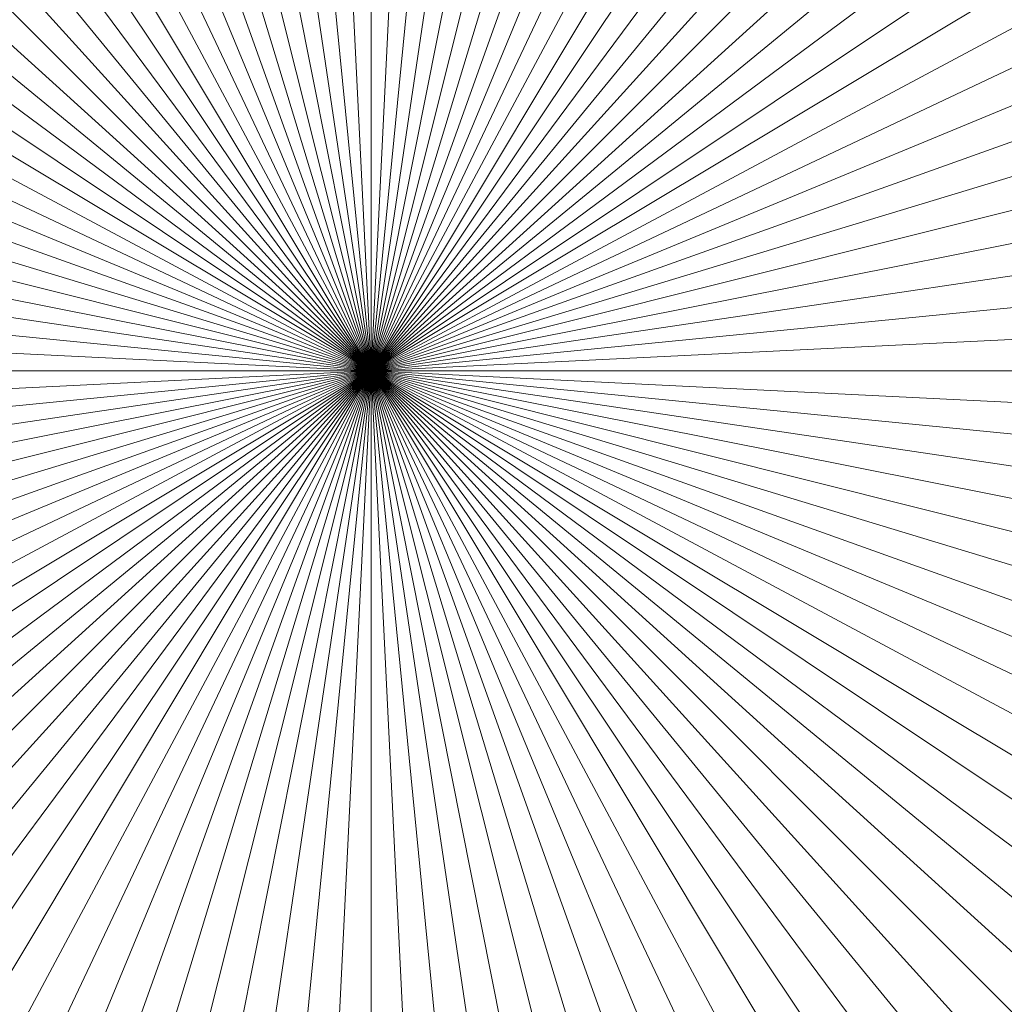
# Model space of a CAD drawing. Header units: millimetres. Extents: x -576 to -164, y 131 to 547.
# Tile 8 of 20: x -567 to -556, y 332 to 343. Entities that reach past the tile are written whole.
import ezdxf

# ---------------------------------------------------------------- set-up
doc = ezdxf.new("R2010")
doc.units = ezdxf.units.MM
doc.header["$LTSCALE"] = 20
doc.layers.add('LUCIDO_1', color=1, linetype='Continuous', lineweight=20, true_color=0xff0000)
doc.layers.add('Nessuna', color=7, linetype='Continuous', lineweight=9)

# ---------------------------------------------------------------- blocks, each defined once
blk = doc.blocks.new('Group')
at = {"layer": 'LUCIDO_1', "color": 5, "linetype": 'Continuous', "lineweight": 9, "transparency": 33554687}
for points in [[(-564.363, 351.601, -10109.271), (-564.971, 351.526, -10109.271), (-563.137, 339.162, -10109.271)], [(-563.137, 339.162, -10106.271), (-564.971, 351.526, -10106.271), (-564.363, 351.601, -10106.271)], [(-563.751, 351.646, -10109.271), (-564.363, 351.601, -10109.271), (-563.137, 339.162, -10109.271)], [(-563.137, 339.162, -10106.271), (-564.363, 351.601, -10106.271), (-563.751, 351.646, -10106.271)], [(-563.137, 351.662, -10109.271), (-563.751, 351.646, -10109.271), (-563.137, 339.162, -10109.271)], [(-563.137, 339.162, -10106.271), (-563.751, 351.646, -10106.271), (-563.137, 351.662, -10106.271)], [(-562.524, 351.646, -10109.271), (-563.137, 351.662, -10109.271), (-563.137, 339.162, -10109.271)], [(-563.137, 339.162, -10106.271), (-563.137, 351.662, -10106.271), (-562.524, 351.646, -10106.271)], [(-561.912, 351.601, -10109.271), (-562.524, 351.646, -10109.271), (-563.137, 339.162, -10109.271)], [(-563.137, 339.162, -10106.271), (-562.524, 351.646, -10106.271), (-561.912, 351.601, -10106.271)], [(-561.303, 351.526, -10109.271), (-561.912, 351.601, -10109.271), (-563.137, 339.162, -10109.271)], [(-563.137, 339.162, -10106.271), (-561.912, 351.601, -10106.271), (-561.303, 351.526, -10106.271)], [(-564.971, 351.526, -10109.271), (-565.576, 351.421, -10109.271), (-563.137, 339.162, -10109.271)], [(-563.137, 339.162, -10106.271), (-565.576, 351.421, -10106.271), (-564.971, 351.526, -10106.271)], [(-560.699, 351.421, -10109.271), (-561.303, 351.526, -10109.271), (-563.137, 339.162, -10109.271)], [(-563.137, 339.162, -10106.271), (-561.303, 351.526, -10106.271), (-560.699, 351.421, -10106.271)], [(-565.576, 351.421, -10109.271), (-566.175, 351.287, -10109.271), (-563.137, 339.162, -10109.271)], [(-563.137, 339.162, -10106.271), (-566.175, 351.287, -10106.271), (-565.576, 351.421, -10106.271)], [(-560.1, 351.287, -10109.271), (-560.699, 351.421, -10109.271), (-563.137, 339.162, -10109.271)], [(-563.137, 339.162, -10106.271), (-560.699, 351.421, -10106.271), (-560.1, 351.287, -10106.271)], [(-566.175, 351.287, -10109.271), (-566.766, 351.123, -10109.271), (-563.137, 339.162, -10109.271)], [(-563.137, 339.162, -10106.271), (-566.766, 351.123, -10106.271), (-566.175, 351.287, -10106.271)], [(-559.509, 351.123, -10109.271), (-560.1, 351.287, -10109.271), (-563.137, 339.162, -10109.271)], [(-563.137, 339.162, -10106.271), (-560.1, 351.287, -10106.271), (-559.509, 351.123, -10106.271)], [(-566.766, 351.123, -10109.271), (-567.348, 350.931, -10109.271), (-563.137, 339.162, -10109.271)], [(-563.137, 339.162, -10106.271), (-567.348, 350.931, -10106.271), (-566.766, 351.123, -10106.271)], [(-558.926, 350.931, -10109.271), (-559.509, 351.123, -10109.271), (-563.137, 339.162, -10109.271)], [(-563.137, 339.162, -10106.271), (-559.509, 351.123, -10106.271), (-558.926, 350.931, -10106.271)], [(-567.348, 350.931, -10109.271), (-567.921, 350.71, -10109.271), (-563.137, 339.162, -10109.271)], [(-563.137, 339.162, -10106.271), (-567.921, 350.71, -10106.271), (-567.348, 350.931, -10106.271)], [(-558.354, 350.71, -10109.271), (-558.926, 350.931, -10109.271), (-563.137, 339.162, -10109.271)], [(-563.137, 339.162, -10106.271), (-558.926, 350.931, -10106.271), (-558.354, 350.71, -10106.271)], [(-567.921, 350.71, -10109.271), (-568.482, 350.461, -10109.271), (-563.137, 339.162, -10109.271)], [(-563.137, 339.162, -10106.271), (-568.482, 350.461, -10106.271), (-567.921, 350.71, -10106.271)], [(-557.793, 350.461, -10109.271), (-558.354, 350.71, -10109.271), (-563.137, 339.162, -10109.271)], [(-563.137, 339.162, -10106.271), (-558.354, 350.71, -10106.271), (-557.793, 350.461, -10106.271)], [(-568.482, 350.461, -10109.271), (-569.03, 350.185, -10109.271), (-563.137, 339.162, -10109.271)], [(-563.137, 339.162, -10106.271), (-569.03, 350.185, -10106.271), (-568.482, 350.461, -10106.271)], [(-557.245, 350.185, -10109.271), (-557.793, 350.461, -10109.271), (-563.137, 339.162, -10109.271)], [(-563.137, 339.162, -10106.271), (-557.793, 350.461, -10106.271), (-557.245, 350.185, -10106.271)], [(-569.03, 350.185, -10109.271), (-569.564, 349.883, -10109.271), (-563.137, 339.162, -10109.271)], [(-563.137, 339.162, -10106.271), (-569.564, 349.883, -10106.271), (-569.03, 350.185, -10106.271)], [(-556.711, 349.883, -10109.271), (-557.245, 350.185, -10109.271), (-563.137, 339.162, -10109.271)], [(-563.137, 339.162, -10106.271), (-557.245, 350.185, -10106.271), (-556.711, 349.883, -10106.271)], [(-569.564, 349.883, -10109.271), (-570.082, 349.555, -10109.271), (-563.137, 339.162, -10109.271)], [(-563.137, 339.162, -10106.271), (-570.082, 349.555, -10106.271), (-569.564, 349.883, -10106.271)], [(-556.193, 349.555, -10109.271), (-556.711, 349.883, -10109.271), (-563.137, 339.162, -10109.271)], [(-563.137, 339.162, -10106.271), (-556.711, 349.883, -10106.271), (-556.193, 349.555, -10106.271)], [(-570.082, 349.555, -10109.271), (-570.583, 349.201, -10109.271), (-563.137, 339.162, -10109.271)], [(-563.137, 339.162, -10106.271), (-570.583, 349.201, -10106.271), (-570.082, 349.555, -10106.271)], [(-555.691, 349.201, -10109.271), (-556.193, 349.555, -10109.271), (-563.137, 339.162, -10109.271)], [(-563.137, 339.162, -10106.271), (-556.193, 349.555, -10106.271), (-555.691, 349.201, -10106.271)], [(-570.583, 349.201, -10109.271), (-571.067, 348.824, -10109.271), (-563.137, 339.162, -10109.271)], [(-563.137, 339.162, -10106.271), (-571.067, 348.824, -10106.271), (-570.583, 349.201, -10106.271)], [(-555.208, 348.824, -10109.271), (-555.691, 349.201, -10109.271), (-563.137, 339.162, -10109.271)], [(-563.137, 339.162, -10106.271), (-555.691, 349.201, -10106.271), (-555.208, 348.824, -10106.271)], [(-571.067, 348.824, -10109.271), (-571.532, 348.423, -10109.271), (-563.137, 339.162, -10109.271)], [(-563.137, 339.162, -10106.271), (-571.532, 348.423, -10106.271), (-571.067, 348.824, -10106.271)], [(-554.743, 348.423, -10109.271), (-555.208, 348.824, -10109.271), (-563.137, 339.162, -10109.271)], [(-563.137, 339.162, -10106.271), (-555.208, 348.824, -10106.271), (-554.743, 348.423, -10106.271)], [(-571.532, 348.423, -10109.271), (-571.976, 348.001, -10109.271), (-563.137, 339.162, -10109.271)], [(-563.137, 339.162, -10106.271), (-571.976, 348.001, -10106.271), (-571.532, 348.423, -10106.271)], [(-554.299, 348.001, -10109.271), (-554.743, 348.423, -10109.271), (-563.137, 339.162, -10109.271)], [(-563.137, 339.162, -10106.271), (-554.743, 348.423, -10106.271), (-554.299, 348.001, -10106.271)], [(-571.976, 348.001, -10109.271), (-572.399, 347.556, -10109.271), (-563.137, 339.162, -10109.271)], [(-563.137, 339.162, -10106.271), (-572.399, 347.556, -10106.271), (-571.976, 348.001, -10106.271)], [(-553.876, 347.556, -10109.271), (-554.299, 348.001, -10109.271), (-563.137, 339.162, -10109.271)], [(-563.137, 339.162, -10106.271), (-554.299, 348.001, -10106.271), (-553.876, 347.556, -10106.271)], [(-572.399, 347.556, -10109.271), (-572.8, 347.091, -10109.271), (-563.137, 339.162, -10109.271)], [(-563.137, 339.162, -10106.271), (-572.8, 347.091, -10106.271), (-572.399, 347.556, -10106.271)], [(-553.475, 347.091, -10109.271), (-553.876, 347.556, -10109.271), (-563.137, 339.162, -10109.271)], [(-563.137, 339.162, -10106.271), (-553.876, 347.556, -10106.271), (-553.475, 347.091, -10106.271)], [(-572.8, 347.091, -10109.271), (-573.177, 346.608, -10109.271), (-563.137, 339.162, -10109.271)], [(-563.137, 339.162, -10106.271), (-573.177, 346.608, -10106.271), (-572.8, 347.091, -10106.271)], [(-553.098, 346.608, -10109.271), (-553.475, 347.091, -10109.271), (-563.137, 339.162, -10109.271)], [(-563.137, 339.162, -10106.271), (-553.475, 347.091, -10106.271), (-553.098, 346.608, -10106.271)], [(-573.177, 346.608, -10109.271), (-573.53, 346.106, -10109.271), (-563.137, 339.162, -10109.271)], [(-563.137, 339.162, -10106.271), (-573.53, 346.106, -10106.271), (-573.177, 346.608, -10106.271)], [(-552.744, 346.106, -10109.271), (-553.098, 346.608, -10109.271), (-563.137, 339.162, -10109.271)], [(-563.137, 339.162, -10106.271), (-553.098, 346.608, -10106.271), (-552.744, 346.106, -10106.271)], [(-573.53, 346.106, -10109.271), (-573.859, 345.588, -10109.271), (-563.137, 339.162, -10109.271)], [(-563.137, 339.162, -10106.271), (-573.859, 345.588, -10106.271), (-573.53, 346.106, -10106.271)], [(-552.416, 345.588, -10109.271), (-552.744, 346.106, -10109.271), (-563.137, 339.162, -10109.271)], [(-563.137, 339.162, -10106.271), (-552.744, 346.106, -10106.271), (-552.416, 345.588, -10106.271)], [(-573.859, 345.588, -10109.271), (-574.161, 345.054, -10109.271), (-563.137, 339.162, -10109.271)], [(-563.137, 339.162, -10106.271), (-574.161, 345.054, -10106.271), (-573.859, 345.588, -10106.271)], [(-552.114, 345.054, -10109.271), (-552.416, 345.588, -10109.271), (-563.137, 339.162, -10109.271)], [(-563.137, 339.162, -10106.271), (-552.416, 345.588, -10106.271), (-552.114, 345.054, -10106.271)], [(-574.161, 345.054, -10109.271), (-574.437, 344.506, -10109.271), (-563.137, 339.162, -10109.271)], [(-563.137, 339.162, -10106.271), (-574.437, 344.506, -10106.271), (-574.161, 345.054, -10106.271)], [(-551.838, 344.506, -10109.271), (-552.114, 345.054, -10109.271), (-563.137, 339.162, -10109.271)], [(-563.137, 339.162, -10106.271), (-552.114, 345.054, -10106.271), (-551.838, 344.506, -10106.271)], [(-574.437, 344.506, -10109.271), (-574.685, 343.945, -10109.271), (-563.137, 339.162, -10109.271)], [(-563.137, 339.162, -10106.271), (-574.685, 343.945, -10106.271), (-574.437, 344.506, -10106.271)], [(-551.589, 343.945, -10109.271), (-551.838, 344.506, -10109.271), (-563.137, 339.162, -10109.271)], [(-563.137, 339.162, -10106.271), (-551.838, 344.506, -10106.271), (-551.589, 343.945, -10106.271)], [(-574.685, 343.945, -10109.271), (-574.906, 343.373, -10109.271), (-563.137, 339.162, -10109.271)], [(-563.137, 339.162, -10106.271), (-574.906, 343.373, -10106.271), (-574.685, 343.945, -10106.271)], [(-551.368, 343.373, -10109.271), (-551.589, 343.945, -10109.271), (-563.137, 339.162, -10109.271)], [(-563.137, 339.162, -10106.271), (-551.589, 343.945, -10106.271), (-551.368, 343.373, -10106.271)], [(-574.906, 343.373, -10109.271), (-575.099, 342.79, -10109.271), (-563.137, 339.162, -10109.271)], [(-563.137, 339.162, -10106.271), (-575.099, 342.79, -10106.271), (-574.906, 343.373, -10106.271)], [(-551.176, 342.79, -10109.271), (-551.368, 343.373, -10109.271), (-563.137, 339.162, -10109.271)], [(-563.137, 339.162, -10106.271), (-551.368, 343.373, -10106.271), (-551.176, 342.79, -10106.271)], [(-575.099, 342.79, -10109.271), (-575.263, 342.199, -10109.271), (-563.137, 339.162, -10109.271)], [(-563.137, 339.162, -10106.271), (-575.263, 342.199, -10106.271), (-575.099, 342.79, -10106.271)], [(-551.012, 342.199, -10109.271), (-551.176, 342.79, -10109.271), (-563.137, 339.162, -10109.271)], [(-563.137, 339.162, -10106.271), (-551.176, 342.79, -10106.271), (-551.012, 342.199, -10106.271)], [(-575.263, 342.199, -10109.271), (-575.397, 341.6, -10109.271), (-563.137, 339.162, -10109.271)], [(-563.137, 339.162, -10106.271), (-575.397, 341.6, -10106.271), (-575.263, 342.199, -10106.271)], [(-550.878, 341.6, -10109.271), (-551.012, 342.199, -10109.271), (-563.137, 339.162, -10109.271)], [(-563.137, 339.162, -10106.271), (-551.012, 342.199, -10106.271), (-550.878, 341.6, -10106.271)], [(-575.397, 341.6, -10109.271), (-575.502, 340.996, -10109.271), (-563.137, 339.162, -10109.271)], [(-563.137, 339.162, -10106.271), (-575.502, 340.996, -10106.271), (-575.397, 341.6, -10106.271)], [(-550.773, 340.996, -10109.271), (-550.878, 341.6, -10109.271), (-563.137, 339.162, -10109.271)], [(-563.137, 339.162, -10106.271), (-550.878, 341.6, -10106.271), (-550.773, 340.996, -10106.271)], [(-575.502, 340.996, -10109.271), (-575.577, 340.387, -10109.271), (-563.137, 339.162, -10109.271)], [(-563.137, 339.162, -10106.271), (-575.577, 340.387, -10106.271), (-575.502, 340.996, -10106.271)], [(-550.698, 340.387, -10109.271), (-550.773, 340.996, -10109.271), (-563.137, 339.162, -10109.271)], [(-563.137, 339.162, -10106.271), (-550.773, 340.996, -10106.271), (-550.698, 340.387, -10106.271)], [(-575.577, 340.387, -10109.271), (-575.622, 339.775, -10109.271), (-563.137, 339.162, -10109.271)], [(-563.137, 339.162, -10106.271), (-575.622, 339.775, -10106.271), (-575.577, 340.387, -10106.271)], [(-550.653, 339.775, -10109.271), (-550.698, 340.387, -10109.271), (-563.137, 339.162, -10109.271)], [(-563.137, 339.162, -10106.271), (-550.698, 340.387, -10106.271), (-550.653, 339.775, -10106.271)], [(-575.622, 339.775, -10109.271), (-575.637, 339.162, -10109.271), (-563.137, 339.162, -10109.271)], [(-563.137, 339.162, -10106.271), (-575.637, 339.162, -10106.271), (-575.622, 339.775, -10106.271)], [(-550.637, 339.162, -10109.271), (-550.653, 339.775, -10109.271), (-563.137, 339.162, -10109.271)], [(-563.137, 339.162, -10106.271), (-550.653, 339.775, -10106.271), (-550.637, 339.162, -10106.271)], [(-575.637, 339.162, -10109.271), (-575.622, 338.548, -10109.271), (-563.137, 339.162, -10109.271)], [(-563.137, 339.162, -10106.271), (-575.622, 338.548, -10106.271), (-575.637, 339.162, -10106.271)], [(-575.622, 338.548, -10109.271), (-575.577, 337.936, -10109.271), (-563.137, 339.162, -10109.271)], [(-563.137, 339.162, -10106.271), (-575.577, 337.936, -10106.271), (-575.622, 338.548, -10106.271)], [(-575.577, 337.936, -10109.271), (-575.502, 337.328, -10109.271), (-563.137, 339.162, -10109.271)], [(-563.137, 339.162, -10106.271), (-575.502, 337.328, -10106.271), (-575.577, 337.936, -10106.271)], [(-575.502, 337.328, -10109.271), (-575.397, 336.723, -10109.271), (-563.137, 339.162, -10109.271)], [(-563.137, 339.162, -10106.271), (-575.397, 336.723, -10106.271), (-575.502, 337.328, -10106.271)], [(-575.397, 336.723, -10109.271), (-575.263, 336.124, -10109.271), (-563.137, 339.162, -10109.271)], [(-563.137, 339.162, -10106.271), (-575.263, 336.124, -10106.271), (-575.397, 336.723, -10106.271)], [(-575.263, 336.124, -10109.271), (-575.099, 335.533, -10109.271), (-563.137, 339.162, -10109.271)], [(-563.137, 339.162, -10106.271), (-575.099, 335.533, -10106.271), (-575.263, 336.124, -10106.271)], [(-575.099, 335.533, -10109.271), (-574.906, 334.951, -10109.271), (-563.137, 339.162, -10109.271)], [(-563.137, 339.162, -10106.271), (-574.906, 334.951, -10106.271), (-575.099, 335.533, -10106.271)], [(-574.906, 334.951, -10109.271), (-574.685, 334.378, -10109.271), (-563.137, 339.162, -10109.271)], [(-563.137, 339.162, -10106.271), (-574.685, 334.378, -10106.271), (-574.906, 334.951, -10106.271)], [(-574.685, 334.378, -10109.271), (-574.437, 333.817, -10109.271), (-563.137, 339.162, -10109.271)], [(-563.137, 339.162, -10106.271), (-574.437, 333.817, -10106.271), (-574.685, 334.378, -10106.271)], [(-574.437, 333.817, -10109.271), (-574.161, 333.269, -10109.271), (-563.137, 339.162, -10109.271)], [(-563.137, 339.162, -10106.271), (-574.161, 333.269, -10106.271), (-574.437, 333.817, -10106.271)], [(-574.161, 333.269, -10109.271), (-573.859, 332.735, -10109.271), (-563.137, 339.162, -10109.271)], [(-563.137, 339.162, -10106.271), (-573.859, 332.735, -10106.271), (-574.161, 333.269, -10106.271)], [(-573.859, 332.735, -10109.271), (-573.53, 332.217, -10109.271), (-563.137, 339.162, -10109.271)], [(-563.137, 339.162, -10106.271), (-573.53, 332.217, -10106.271), (-573.859, 332.735, -10106.271)], [(-573.53, 332.217, -10109.271), (-573.177, 331.716, -10109.271), (-563.137, 339.162, -10109.271)], [(-563.137, 339.162, -10106.271), (-573.177, 331.716, -10106.271), (-573.53, 332.217, -10106.271)], [(-573.177, 331.716, -10109.271), (-572.8, 331.232, -10109.271), (-563.137, 339.162, -10109.271)], [(-563.137, 339.162, -10106.271), (-572.8, 331.232, -10106.271), (-573.177, 331.716, -10106.271)], [(-572.8, 331.232, -10109.271), (-572.399, 330.767, -10109.271), (-563.137, 339.162, -10109.271)], [(-563.137, 339.162, -10106.271), (-572.399, 330.767, -10106.271), (-572.8, 331.232, -10106.271)], [(-572.399, 330.767, -10109.271), (-571.976, 330.323, -10109.271), (-563.137, 339.162, -10109.271)], [(-563.137, 339.162, -10106.271), (-571.976, 330.323, -10106.271), (-572.399, 330.767, -10106.271)], [(-571.976, 330.323, -10109.271), (-571.532, 329.9, -10109.271), (-563.137, 339.162, -10109.271)], [(-563.137, 339.162, -10106.271), (-571.532, 329.9, -10106.271), (-571.976, 330.323, -10106.271)], [(-571.532, 329.9, -10109.271), (-571.067, 329.499, -10109.271), (-563.137, 339.162, -10109.271)], [(-563.137, 339.162, -10106.271), (-571.067, 329.499, -10106.271), (-571.532, 329.9, -10106.271)], [(-571.067, 329.499, -10109.271), (-570.583, 329.122, -10109.271), (-563.137, 339.162, -10109.271)], [(-563.137, 339.162, -10106.271), (-570.583, 329.122, -10106.271), (-571.067, 329.499, -10106.271)], [(-570.583, 329.122, -10109.271), (-570.082, 328.769, -10109.271), (-563.137, 339.162, -10109.271)], [(-563.137, 339.162, -10106.271), (-570.082, 328.769, -10106.271), (-570.583, 329.122, -10106.271)], [(-570.082, 328.769, -10109.271), (-569.564, 328.44, -10109.271), (-563.137, 339.162, -10109.271)], [(-563.137, 339.162, -10106.271), (-569.564, 328.44, -10106.271), (-570.082, 328.769, -10106.271)], [(-569.564, 328.44, -10109.271), (-569.03, 328.138, -10109.271), (-563.137, 339.162, -10109.271)], [(-563.137, 339.162, -10106.271), (-569.03, 328.138, -10106.271), (-569.564, 328.44, -10106.271)], [(-569.03, 328.138, -10109.271), (-568.482, 327.862, -10109.271), (-563.137, 339.162, -10109.271)], [(-563.137, 339.162, -10106.271), (-568.482, 327.862, -10106.271), (-569.03, 328.138, -10106.271)], [(-568.482, 327.862, -10109.271), (-567.921, 327.614, -10109.271), (-563.137, 339.162, -10109.271)], [(-563.137, 339.162, -10106.271), (-567.921, 327.614, -10106.271), (-568.482, 327.862, -10106.271)], [(-567.921, 327.614, -10109.271), (-567.348, 327.393, -10109.271), (-563.137, 339.162, -10109.271)], [(-563.137, 339.162, -10106.271), (-567.348, 327.393, -10106.271), (-567.921, 327.614, -10106.271)], [(-567.348, 327.393, -10109.271), (-566.766, 327.2, -10109.271), (-563.137, 339.162, -10109.271)], [(-563.137, 339.162, -10106.271), (-566.766, 327.2, -10106.271), (-567.348, 327.393, -10106.271)], [(-566.766, 327.2, -10109.271), (-566.175, 327.036, -10109.271), (-563.137, 339.162, -10109.271)], [(-563.137, 339.162, -10106.271), (-566.175, 327.036, -10106.271), (-566.766, 327.2, -10106.271)], [(-566.175, 327.036, -10109.271), (-565.576, 326.902, -10109.271), (-563.137, 339.162, -10109.271)], [(-563.137, 339.162, -10106.271), (-565.576, 326.902, -10106.271), (-566.175, 327.036, -10106.271)], [(-565.576, 326.902, -10109.271), (-564.971, 326.797, -10109.271), (-563.137, 339.162, -10109.271)], [(-563.137, 339.162, -10106.271), (-564.971, 326.797, -10106.271), (-565.576, 326.902, -10106.271)], [(-564.971, 326.797, -10109.271), (-564.363, 326.722, -10109.271), (-563.137, 339.162, -10109.271)], [(-563.137, 339.162, -10106.271), (-564.363, 326.722, -10106.271), (-564.971, 326.797, -10106.271)], [(-564.363, 326.722, -10109.271), (-563.751, 326.677, -10109.271), (-563.137, 339.162, -10109.271)], [(-563.137, 339.162, -10106.271), (-563.751, 326.677, -10106.271), (-564.363, 326.722, -10106.271)], [(-563.751, 326.677, -10109.271), (-563.137, 326.662, -10109.271), (-563.137, 339.162, -10109.271)], [(-563.137, 339.162, -10106.271), (-563.137, 326.662, -10106.271), (-563.751, 326.677, -10106.271)], [(-563.137, 339.162, -10109.271), (-563.137, 339.162, -10106.271), (-563.137, 339.162, -10106.271)], [(-563.137, 339.162, -10109.271), (-563.137, 339.162, -10109.271), (-563.137, 339.162, -10106.271)], [(-563.137, 339.162, -10109.271), (-563.137, 339.162, -10106.271), (-563.137, 339.162, -10106.271)], [(-563.137, 339.162, -10109.271), (-563.137, 339.162, -10109.271), (-563.137, 339.162, -10106.271)], [(-563.137, 339.162, -10109.271), (-563.137, 339.162, -10106.271), (-563.137, 339.162, -10106.271)], [(-563.137, 339.162, -10109.271), (-563.137, 339.162, -10109.271), (-563.137, 339.162, -10106.271)], [(-563.137, 339.162, -10109.271), (-563.137, 339.162, -10106.271), (-563.137, 339.162, -10106.271)], [(-563.137, 339.162, -10109.271), (-563.137, 339.162, -10109.271), (-563.137, 339.162, -10106.271)], [(-563.137, 339.162, -10109.271), (-563.137, 339.162, -10106.271), (-563.137, 339.162, -10106.271)], [(-563.137, 339.162, -10109.271), (-563.137, 339.162, -10109.271), (-563.137, 339.162, -10106.271)], [(-563.137, 339.162, -10109.271), (-563.137, 339.162, -10106.271), (-563.137, 339.162, -10106.271)], [(-563.137, 339.162, -10109.271), (-563.137, 339.162, -10109.271), (-563.137, 339.162, -10106.271)], [(-563.137, 339.162, -10109.271), (-563.137, 339.162, -10106.271), (-563.137, 339.162, -10106.271)], [(-563.137, 339.162, -10109.271), (-563.137, 339.162, -10109.271), (-563.137, 339.162, -10106.271)], [(-563.137, 339.162, -10109.271), (-563.137, 339.162, -10106.271), (-563.137, 339.162, -10106.271)], [(-563.137, 339.162, -10109.271), (-563.137, 339.162, -10109.271), (-563.137, 339.162, -10106.271)], [(-563.137, 339.162, -10109.271), (-563.137, 339.162, -10106.271), (-563.137, 339.162, -10106.271)], [(-563.137, 339.162, -10109.271), (-563.137, 339.162, -10109.271), (-563.137, 339.162, -10106.271)], [(-563.137, 339.162, -10109.271), (-563.137, 339.162, -10106.271), (-563.137, 339.162, -10106.271)], [(-563.137, 339.162, -10109.271), (-563.137, 339.162, -10109.271), (-563.137, 339.162, -10106.271)], [(-563.137, 339.162, -10109.271), (-563.137, 339.162, -10106.271), (-563.137, 339.162, -10106.271)], [(-563.137, 339.162, -10109.271), (-563.137, 339.162, -10109.271), (-563.137, 339.162, -10106.271)], [(-563.137, 339.162, -10109.271), (-563.137, 339.162, -10106.271), (-563.137, 339.162, -10106.271)], [(-563.137, 339.162, -10109.271), (-563.137, 339.162, -10109.271), (-563.137, 339.162, -10106.271)], [(-563.137, 339.162, -10109.271), (-563.137, 339.162, -10106.271), (-563.137, 339.162, -10106.271)], [(-563.137, 339.162, -10109.271), (-563.137, 339.162, -10109.271), (-563.137, 339.162, -10106.271)], [(-563.137, 339.162, -10109.271), (-563.137, 339.162, -10106.271), (-563.137, 339.162, -10106.271)], [(-563.137, 339.162, -10109.271), (-563.137, 339.162, -10109.271), (-563.137, 339.162, -10106.271)], [(-563.137, 339.162, -10109.271), (-563.137, 339.162, -10106.271), (-563.137, 339.162, -10106.271)], [(-563.137, 339.162, -10109.271), (-563.137, 339.162, -10109.271), (-563.137, 339.162, -10106.271)], [(-563.137, 339.162, -10109.271), (-563.137, 339.162, -10106.271), (-563.137, 339.162, -10106.271)], [(-563.137, 339.162, -10109.271), (-563.137, 339.162, -10109.271), (-563.137, 339.162, -10106.271)], [(-563.137, 339.162, -10109.271), (-563.137, 339.162, -10106.271), (-563.137, 339.162, -10106.271)], [(-563.137, 339.162, -10109.271), (-563.137, 339.162, -10109.271), (-563.137, 339.162, -10106.271)], [(-563.137, 339.162, -10109.271), (-563.137, 339.162, -10106.271), (-563.137, 339.162, -10106.271)], [(-563.137, 339.162, -10109.271), (-563.137, 339.162, -10109.271), (-563.137, 339.162, -10106.271)], [(-563.137, 339.162, -10109.271), (-563.137, 339.162, -10106.271), (-563.137, 339.162, -10106.271)], [(-563.137, 339.162, -10109.271), (-563.137, 339.162, -10109.271), (-563.137, 339.162, -10106.271)], [(-563.137, 339.162, -10109.271), (-563.137, 339.162, -10106.271), (-563.137, 339.162, -10106.271)], [(-563.137, 339.162, -10109.271), (-563.137, 339.162, -10109.271), (-563.137, 339.162, -10106.271)], [(-563.137, 339.162, -10109.271), (-563.137, 339.162, -10106.271), (-563.137, 339.162, -10106.271)], [(-563.137, 339.162, -10109.271), (-563.137, 339.162, -10109.271), (-563.137, 339.162, -10106.271)], [(-563.137, 339.162, -10109.271), (-563.137, 339.162, -10106.271), (-563.137, 339.162, -10106.271)], [(-563.137, 339.162, -10109.271), (-563.137, 339.162, -10109.271), (-563.137, 339.162, -10106.271)], [(-563.137, 339.162, -10109.271), (-563.137, 339.162, -10106.271), (-563.137, 339.162, -10106.271)], [(-563.137, 339.162, -10109.271), (-563.137, 339.162, -10109.271), (-563.137, 339.162, -10106.271)], [(-563.137, 339.162, -10109.271), (-563.137, 339.162, -10106.271), (-563.137, 339.162, -10106.271)], [(-563.137, 339.162, -10109.271), (-563.137, 339.162, -10109.271), (-563.137, 339.162, -10106.271)], [(-563.137, 339.162, -10109.271), (-563.137, 339.162, -10106.271), (-563.137, 339.162, -10106.271)], [(-563.137, 339.162, -10109.271), (-563.137, 339.162, -10109.271), (-563.137, 339.162, -10106.271)], [(-563.137, 339.162, -10109.271), (-563.137, 339.162, -10106.271), (-563.137, 339.162, -10106.271)], [(-563.137, 339.162, -10109.271), (-563.137, 339.162, -10109.271), (-563.137, 339.162, -10106.271)], [(-563.137, 339.162, -10109.271), (-563.137, 339.162, -10106.271), (-563.137, 339.162, -10106.271)], [(-563.137, 339.162, -10109.271), (-563.137, 339.162, -10109.271), (-563.137, 339.162, -10106.271)], [(-563.137, 339.162, -10109.271), (-563.137, 339.162, -10106.271), (-563.137, 339.162, -10106.271)], [(-563.137, 339.162, -10109.271), (-563.137, 339.162, -10109.271), (-563.137, 339.162, -10106.271)], [(-563.137, 339.162, -10109.271), (-563.137, 339.162, -10106.271), (-563.137, 339.162, -10106.271)], [(-563.137, 339.162, -10109.271), (-563.137, 339.162, -10109.271), (-563.137, 339.162, -10106.271)], [(-563.137, 339.162, -10109.271), (-563.137, 339.162, -10106.271), (-563.137, 339.162, -10106.271)], [(-563.137, 339.162, -10109.271), (-563.137, 339.162, -10109.271), (-563.137, 339.162, -10106.271)], [(-563.137, 339.162, -10109.271), (-563.137, 339.162, -10106.271), (-563.137, 339.162, -10106.271)], [(-563.137, 339.162, -10109.271), (-563.137, 339.162, -10109.271), (-563.137, 339.162, -10106.271)], [(-563.137, 339.162, -10109.271), (-563.137, 339.162, -10106.271), (-563.137, 339.162, -10106.271)], [(-563.137, 339.162, -10109.271), (-563.137, 339.162, -10109.271), (-563.137, 339.162, -10106.271)], [(-563.137, 339.162, -10109.271), (-563.137, 339.162, -10106.271), (-563.137, 339.162, -10106.271)], [(-563.137, 339.162, -10109.271), (-563.137, 339.162, -10109.271), (-563.137, 339.162, -10106.271)], [(-563.137, 339.162, -10109.271), (-563.137, 339.162, -10106.271), (-563.137, 339.162, -10106.271)], [(-563.137, 339.162, -10109.271), (-563.137, 339.162, -10109.271), (-563.137, 339.162, -10106.271)], [(-563.137, 339.162, -10109.271), (-563.137, 339.162, -10106.271), (-563.137, 339.162, -10106.271)], [(-563.137, 339.162, -10109.271), (-563.137, 339.162, -10109.271), (-563.137, 339.162, -10106.271)], [(-563.137, 339.162, -10109.271), (-563.137, 339.162, -10106.271), (-563.137, 339.162, -10106.271)], [(-563.137, 339.162, -10109.271), (-563.137, 339.162, -10109.271), (-563.137, 339.162, -10106.271)], [(-563.137, 339.162, -10109.271), (-563.137, 339.162, -10106.271), (-563.137, 339.162, -10106.271)], [(-563.137, 339.162, -10109.271), (-563.137, 339.162, -10109.271), (-563.137, 339.162, -10106.271)], [(-563.137, 339.162, -10109.271), (-563.137, 339.162, -10106.271), (-563.137, 339.162, -10106.271)], [(-563.137, 339.162, -10109.271), (-563.137, 339.162, -10109.271), (-563.137, 339.162, -10106.271)], [(-563.137, 339.162, -10109.271), (-563.137, 339.162, -10106.271), (-563.137, 339.162, -10106.271)], [(-563.137, 339.162, -10109.271), (-563.137, 339.162, -10109.271), (-563.137, 339.162, -10106.271)], [(-563.137, 339.162, -10109.271), (-563.137, 339.162, -10106.271), (-563.137, 339.162, -10106.271)], [(-563.137, 339.162, -10109.271), (-563.137, 339.162, -10109.271), (-563.137, 339.162, -10106.271)], [(-563.137, 339.162, -10109.271), (-563.137, 339.162, -10106.271), (-563.137, 339.162, -10106.271)], [(-563.137, 339.162, -10109.271), (-563.137, 339.162, -10109.271), (-563.137, 339.162, -10106.271)], [(-563.137, 339.162, -10109.271), (-563.137, 339.162, -10106.271), (-563.137, 339.162, -10106.271)], [(-563.137, 339.162, -10109.271), (-563.137, 339.162, -10109.271), (-563.137, 339.162, -10106.271)], [(-563.137, 339.162, -10109.271), (-563.137, 339.162, -10106.271), (-563.137, 339.162, -10106.271)], [(-563.137, 339.162, -10109.271), (-563.137, 339.162, -10109.271), (-563.137, 339.162, -10106.271)], [(-563.137, 339.162, -10109.271), (-563.137, 339.162, -10106.271), (-563.137, 339.162, -10106.271)], [(-563.137, 339.162, -10109.271), (-563.137, 339.162, -10109.271), (-563.137, 339.162, -10106.271)], [(-563.137, 339.162, -10109.271), (-563.137, 339.162, -10106.271), (-563.137, 339.162, -10106.271)], [(-563.137, 339.162, -10109.271), (-563.137, 339.162, -10109.271), (-563.137, 339.162, -10106.271)], [(-563.137, 339.162, -10109.271), (-563.137, 339.162, -10106.271), (-563.137, 339.162, -10106.271)], [(-563.137, 339.162, -10109.271), (-563.137, 339.162, -10109.271), (-563.137, 339.162, -10106.271)], [(-563.137, 339.162, -10109.271), (-563.137, 339.162, -10106.271), (-563.137, 339.162, -10106.271)], [(-563.137, 339.162, -10109.271), (-563.137, 339.162, -10109.271), (-563.137, 339.162, -10106.271)], [(-563.137, 339.162, -10109.271), (-563.137, 339.162, -10106.271), (-563.137, 339.162, -10106.271)], [(-563.137, 339.162, -10109.271), (-563.137, 339.162, -10109.271), (-563.137, 339.162, -10106.271)], [(-563.137, 339.162, -10109.271), (-563.137, 339.162, -10106.271), (-563.137, 339.162, -10106.271)], [(-563.137, 339.162, -10109.271), (-563.137, 339.162, -10109.271), (-563.137, 339.162, -10106.271)], [(-563.137, 339.162, -10109.271), (-563.137, 339.162, -10106.271), (-563.137, 339.162, -10106.271)], [(-563.137, 339.162, -10109.271), (-563.137, 339.162, -10109.271), (-563.137, 339.162, -10106.271)], [(-563.137, 339.162, -10109.271), (-563.137, 339.162, -10106.271), (-563.137, 339.162, -10106.271)], [(-563.137, 339.162, -10109.271), (-563.137, 339.162, -10109.271), (-563.137, 339.162, -10106.271)], [(-563.137, 339.162, -10109.271), (-563.137, 339.162, -10106.271), (-563.137, 339.162, -10106.271)], [(-563.137, 339.162, -10109.271), (-563.137, 339.162, -10109.271), (-563.137, 339.162, -10106.271)], [(-563.137, 339.162, -10109.271), (-563.137, 339.162, -10106.271), (-563.137, 339.162, -10106.271)], [(-563.137, 339.162, -10109.271), (-563.137, 339.162, -10109.271), (-563.137, 339.162, -10106.271)], [(-563.137, 339.162, -10109.271), (-563.137, 339.162, -10106.271), (-563.137, 339.162, -10106.271)], [(-563.137, 339.162, -10109.271), (-563.137, 339.162, -10109.271), (-563.137, 339.162, -10106.271)], [(-563.137, 339.162, -10109.271), (-563.137, 339.162, -10106.271), (-563.137, 339.162, -10106.271)], [(-563.137, 339.162, -10109.271), (-563.137, 339.162, -10109.271), (-563.137, 339.162, -10106.271)], [(-563.137, 339.162, -10109.271), (-563.137, 339.162, -10106.271), (-563.137, 339.162, -10106.271)], [(-563.137, 339.162, -10109.271), (-563.137, 339.162, -10109.271), (-563.137, 339.162, -10106.271)], [(-563.137, 339.162, -10109.271), (-563.137, 339.162, -10106.271), (-563.137, 339.162, -10106.271)], [(-563.137, 339.162, -10109.271), (-563.137, 339.162, -10109.271), (-563.137, 339.162, -10106.271)], [(-563.137, 339.162, -10109.271), (-563.137, 339.162, -10106.271), (-563.137, 339.162, -10106.271)], [(-563.137, 339.162, -10109.271), (-563.137, 339.162, -10109.271), (-563.137, 339.162, -10106.271)], [(-563.137, 339.162, -10109.271), (-563.137, 339.162, -10106.271), (-563.137, 339.162, -10106.271)], [(-563.137, 339.162, -10109.271), (-563.137, 339.162, -10109.271), (-563.137, 339.162, -10106.271)], [(-563.137, 339.162, -10109.271), (-563.137, 339.162, -10106.271), (-563.137, 339.162, -10106.271)], [(-563.137, 339.162, -10109.271), (-563.137, 339.162, -10109.271), (-563.137, 339.162, -10106.271)], [(-563.137, 339.162, -10109.271), (-563.137, 339.162, -10106.271), (-563.137, 339.162, -10106.271)], [(-563.137, 339.162, -10109.271), (-563.137, 339.162, -10109.271), (-563.137, 339.162, -10106.271)], [(-563.137, 339.162, -10109.271), (-563.137, 339.162, -10106.271), (-563.137, 339.162, -10106.271)], [(-563.137, 339.162, -10109.271), (-563.137, 339.162, -10109.271), (-563.137, 339.162, -10106.271)], [(-563.137, 339.162, -10109.271), (-563.137, 339.162, -10106.271), (-563.137, 339.162, -10106.271)], [(-563.137, 339.162, -10109.271), (-563.137, 339.162, -10109.271), (-563.137, 339.162, -10106.271)], [(-563.137, 339.162, -10109.271), (-563.137, 339.162, -10106.271), (-563.137, 339.162, -10106.271)], [(-563.137, 339.162, -10109.271), (-563.137, 339.162, -10109.271), (-563.137, 339.162, -10106.271)], [(-563.137, 339.162, -10109.271), (-563.137, 339.162, -10106.271), (-563.137, 339.162, -10106.271)], [(-563.137, 339.162, -10109.271), (-563.137, 339.162, -10109.271), (-563.137, 339.162, -10106.271)], [(-563.137, 339.162, -10109.271), (-563.137, 339.162, -10106.271), (-563.137, 339.162, -10106.271)], [(-563.137, 339.162, -10109.271), (-563.137, 339.162, -10109.271), (-563.137, 339.162, -10106.271)], [(-563.137, 339.162, -10109.271), (-563.137, 339.162, -10106.271), (-563.137, 339.162, -10106.271)], [(-563.137, 339.162, -10109.271), (-563.137, 339.162, -10109.271), (-563.137, 339.162, -10106.271)], [(-563.137, 339.162, -10109.271), (-563.137, 339.162, -10106.271), (-563.137, 339.162, -10106.271)], [(-563.137, 339.162, -10109.271), (-563.137, 339.162, -10109.271), (-563.137, 339.162, -10106.271)], [(-563.137, 339.162, -10109.271), (-563.137, 339.162, -10106.271), (-563.137, 339.162, -10106.271)], [(-563.137, 339.162, -10109.271), (-563.137, 339.162, -10109.271), (-563.137, 339.162, -10106.271)], [(-563.137, 339.162, -10109.271), (-563.137, 339.162, -10106.271), (-563.137, 339.162, -10106.271)], [(-563.137, 339.162, -10109.271), (-563.137, 339.162, -10109.271), (-563.137, 339.162, -10106.271)], [(-563.137, 339.162, -10109.271), (-563.137, 339.162, -10106.271), (-563.137, 339.162, -10106.271)], [(-563.137, 339.162, -10109.271), (-563.137, 339.162, -10109.271), (-563.137, 339.162, -10106.271)], [(-563.137, 339.162, -10109.271), (-563.137, 339.162, -10106.271), (-563.137, 339.162, -10106.271)], [(-563.137, 339.162, -10109.271), (-563.137, 339.162, -10109.271), (-563.137, 339.162, -10106.271)], [(-563.137, 339.162, -10109.271), (-563.137, 339.162, -10106.271), (-563.137, 339.162, -10106.271)], [(-563.137, 339.162, -10109.271), (-563.137, 339.162, -10109.271), (-563.137, 339.162, -10106.271)], [(-563.137, 339.162, -10109.271), (-563.137, 339.162, -10106.271), (-563.137, 339.162, -10106.271)], [(-563.137, 339.162, -10109.271), (-563.137, 339.162, -10109.271), (-563.137, 339.162, -10106.271)], [(-563.137, 339.162, -10109.271), (-563.137, 339.162, -10106.271), (-563.137, 339.162, -10106.271)], [(-563.137, 339.162, -10109.271), (-563.137, 339.162, -10109.271), (-563.137, 339.162, -10106.271)], [(-563.137, 339.162, -10109.271), (-563.137, 339.162, -10106.271), (-563.137, 339.162, -10106.271)], [(-563.137, 339.162, -10109.271), (-563.137, 339.162, -10109.271), (-563.137, 339.162, -10106.271)], [(-563.137, 339.162, -10109.271), (-563.137, 339.162, -10106.271), (-563.137, 339.162, -10106.271)], [(-563.137, 339.162, -10109.271), (-563.137, 339.162, -10109.271), (-563.137, 339.162, -10106.271)], [(-563.137, 339.162, -10109.271), (-563.137, 339.162, -10106.271), (-563.137, 339.162, -10106.271)], [(-563.137, 339.162, -10109.271), (-563.137, 339.162, -10109.271), (-563.137, 339.162, -10106.271)], [(-563.137, 339.162, -10109.271), (-563.137, 339.162, -10106.271), (-563.137, 339.162, -10106.271)], [(-563.137, 339.162, -10109.271), (-563.137, 339.162, -10109.271), (-563.137, 339.162, -10106.271)], [(-563.137, 339.162, -10109.271), (-563.137, 339.162, -10106.271), (-563.137, 339.162, -10106.271)], [(-563.137, 339.162, -10109.271), (-563.137, 339.162, -10109.271), (-563.137, 339.162, -10106.271)], [(-563.137, 339.162, -10109.271), (-563.137, 339.162, -10106.271), (-563.137, 339.162, -10106.271)], [(-563.137, 339.162, -10109.271), (-563.137, 339.162, -10109.271), (-563.137, 339.162, -10106.271)], [(-563.137, 339.162, -10109.271), (-563.137, 339.162, -10106.271), (-563.137, 339.162, -10106.271)], [(-563.137, 339.162, -10109.271), (-563.137, 339.162, -10109.271), (-563.137, 339.162, -10106.271)], [(-563.137, 339.162, -10109.271), (-563.137, 339.162, -10106.271), (-563.137, 339.162, -10106.271)], [(-563.137, 339.162, -10109.271), (-563.137, 339.162, -10109.271), (-563.137, 339.162, -10106.271)], [(-563.137, 339.162, -10109.271), (-563.137, 339.162, -10106.271), (-563.137, 339.162, -10106.271)], [(-563.137, 339.162, -10109.271), (-563.137, 339.162, -10109.271), (-563.137, 339.162, -10106.271)], [(-563.137, 339.162, -10109.271), (-563.137, 339.162, -10106.271), (-563.137, 339.162, -10106.271)], [(-563.137, 339.162, -10109.271), (-563.137, 339.162, -10109.271), (-563.137, 339.162, -10106.271)], [(-563.137, 339.162, -10109.271), (-563.137, 339.162, -10106.271), (-563.137, 339.162, -10106.271)], [(-563.137, 339.162, -10109.271), (-563.137, 339.162, -10109.271), (-563.137, 339.162, -10106.271)], [(-563.137, 339.162, -10109.271), (-563.137, 339.162, -10106.271), (-563.137, 339.162, -10106.271)], [(-563.137, 339.162, -10109.271), (-563.137, 339.162, -10109.271), (-563.137, 339.162, -10106.271)], [(-563.137, 339.162, -10109.271), (-563.137, 339.162, -10106.271), (-563.137, 339.162, -10106.271)], [(-563.137, 339.162, -10109.271), (-563.137, 339.162, -10109.271), (-563.137, 339.162, -10106.271)], [(-563.137, 339.162, -10109.271), (-563.137, 339.162, -10106.271), (-563.137, 339.162, -10106.271)], [(-563.137, 339.162, -10109.271), (-563.137, 339.162, -10109.271), (-563.137, 339.162, -10106.271)], [(-563.137, 339.162, -10109.271), (-563.137, 339.162, -10106.271), (-563.137, 339.162, -10106.271)], [(-563.137, 339.162, -10109.271), (-563.137, 339.162, -10109.271), (-563.137, 339.162, -10106.271)], [(-563.137, 339.162, -10109.271), (-563.137, 339.162, -10106.271), (-563.137, 339.162, -10106.271)], [(-563.137, 339.162, -10109.271), (-563.137, 339.162, -10109.271), (-563.137, 339.162, -10106.271)], [(-563.137, 339.162, -10109.271), (-563.137, 339.162, -10106.271), (-563.137, 339.162, -10106.271)], [(-563.137, 339.162, -10109.271), (-563.137, 339.162, -10109.271), (-563.137, 339.162, -10106.271)], [(-563.137, 339.162, -10109.271), (-563.137, 339.162, -10106.271), (-563.137, 339.162, -10106.271)], [(-563.137, 339.162, -10109.271), (-563.137, 339.162, -10109.271), (-563.137, 339.162, -10106.271)], [(-563.137, 339.162, -10109.271), (-563.137, 339.162, -10106.271), (-563.137, 339.162, -10106.271)], [(-563.137, 339.162, -10109.271), (-563.137, 339.162, -10109.271), (-563.137, 339.162, -10106.271)], [(-563.137, 339.162, -10109.271), (-563.137, 339.162, -10106.271), (-563.137, 339.162, -10106.271)], [(-563.137, 339.162, -10109.271), (-563.137, 339.162, -10109.271), (-563.137, 339.162, -10106.271)], [(-563.137, 339.162, -10109.271), (-563.137, 339.162, -10106.271), (-563.137, 339.162, -10106.271)], [(-563.137, 339.162, -10109.271), (-563.137, 339.162, -10109.271), (-563.137, 339.162, -10106.271)], [(-563.137, 339.162, -10109.271), (-563.137, 339.162, -10106.271), (-563.137, 339.162, -10106.271)], [(-563.137, 339.162, -10109.271), (-563.137, 339.162, -10109.271), (-563.137, 339.162, -10106.271)], [(-563.137, 339.162, -10109.271), (-563.137, 339.162, -10106.271), (-563.137, 339.162, -10106.271)], [(-563.137, 339.162, -10109.271), (-563.137, 339.162, -10109.271), (-563.137, 339.162, -10106.271)], [(-563.137, 339.162, -10109.271), (-563.137, 339.162, -10106.271), (-563.137, 339.162, -10106.271)], [(-563.137, 339.162, -10109.271), (-563.137, 339.162, -10109.271), (-563.137, 339.162, -10106.271)], [(-563.137, 339.162, -10109.271), (-563.137, 339.162, -10106.271), (-563.137, 339.162, -10106.271)], [(-563.137, 339.162, -10109.271), (-563.137, 339.162, -10109.271), (-563.137, 339.162, -10106.271)], [(-563.137, 339.162, -10109.271), (-563.137, 339.162, -10106.271), (-563.137, 339.162, -10106.271)], [(-563.137, 339.162, -10109.271), (-563.137, 339.162, -10109.271), (-563.137, 339.162, -10106.271)], [(-563.137, 339.162, -10109.271), (-563.137, 339.162, -10106.271), (-563.137, 339.162, -10106.271)], [(-563.137, 339.162, -10109.271), (-563.137, 339.162, -10109.271), (-563.137, 339.162, -10106.271)], [(-563.137, 339.162, -10109.271), (-563.137, 339.162, -10106.271), (-563.137, 339.162, -10106.271)], [(-563.137, 339.162, -10109.271), (-563.137, 339.162, -10109.271), (-563.137, 339.162, -10106.271)], [(-563.137, 339.162, -10109.271), (-563.137, 339.162, -10106.271), (-563.137, 339.162, -10106.271)], [(-563.137, 339.162, -10109.271), (-563.137, 339.162, -10109.271), (-563.137, 339.162, -10106.271)], [(-563.137, 339.162, -10109.271), (-563.137, 339.162, -10106.271), (-563.137, 339.162, -10106.271)], [(-563.137, 339.162, -10109.271), (-563.137, 339.162, -10109.271), (-563.137, 339.162, -10106.271)], [(-563.137, 339.162, -10109.271), (-563.137, 339.162, -10106.271), (-563.137, 339.162, -10106.271)], [(-563.137, 339.162, -10109.271), (-563.137, 339.162, -10109.271), (-563.137, 339.162, -10106.271)], [(-563.137, 339.162, -10109.271), (-563.137, 339.162, -10106.271), (-563.137, 339.162, -10106.271)], [(-563.137, 339.162, -10109.271), (-563.137, 339.162, -10109.271), (-563.137, 339.162, -10106.271)], [(-563.137, 339.162, -10109.271), (-563.137, 339.162, -10106.271), (-563.137, 339.162, -10106.271)], [(-563.137, 339.162, -10109.271), (-563.137, 339.162, -10109.271), (-563.137, 339.162, -10106.271)], [(-563.137, 339.162, -10109.271), (-563.137, 339.162, -10106.271), (-563.137, 339.162, -10106.271)], [(-563.137, 339.162, -10109.271), (-563.137, 339.162, -10109.271), (-563.137, 339.162, -10106.271)], [(-563.137, 339.162, -10109.271), (-563.137, 339.162, -10106.271), (-563.137, 339.162, -10106.271)], [(-563.137, 339.162, -10109.271), (-563.137, 339.162, -10109.271), (-563.137, 339.162, -10106.271)], [(-563.137, 339.162, -10109.271), (-563.137, 339.162, -10106.271), (-563.137, 339.162, -10106.271)], [(-563.137, 339.162, -10109.271), (-563.137, 339.162, -10109.271), (-563.137, 339.162, -10106.271)], [(-563.137, 339.162, -10109.271), (-563.137, 339.162, -10106.271), (-563.137, 339.162, -10106.271)], [(-563.137, 339.162, -10109.271), (-563.137, 339.162, -10109.271), (-563.137, 339.162, -10106.271)], [(-563.137, 339.162, -10109.271), (-563.137, 339.162, -10106.271), (-563.137, 339.162, -10106.271)], [(-563.137, 339.162, -10109.271), (-563.137, 339.162, -10109.271), (-563.137, 339.162, -10106.271)], [(-563.137, 339.162, -10109.271), (-563.137, 339.162, -10106.271), (-563.137, 339.162, -10106.271)], [(-563.137, 339.162, -10109.271), (-563.137, 339.162, -10109.271), (-563.137, 339.162, -10106.271)], [(-563.137, 339.162, -10109.271), (-563.137, 339.162, -10106.271), (-563.137, 339.162, -10106.271)], [(-563.137, 339.162, -10109.271), (-563.137, 339.162, -10109.271), (-563.137, 339.162, -10106.271)], [(-563.137, 339.162, -10109.271), (-563.137, 339.162, -10106.271), (-563.137, 339.162, -10106.271)], [(-563.137, 339.162, -10109.271), (-563.137, 339.162, -10109.271), (-563.137, 339.162, -10106.271)], [(-563.137, 339.162, -10109.271), (-563.137, 339.162, -10106.271), (-563.137, 339.162, -10106.271)], [(-563.137, 339.162, -10109.271), (-563.137, 339.162, -10109.271), (-563.137, 339.162, -10106.271)], [(-563.137, 339.162, -10109.271), (-563.137, 339.162, -10106.271), (-563.137, 339.162, -10106.271)], [(-563.137, 339.162, -10109.271), (-563.137, 339.162, -10109.271), (-563.137, 339.162, -10106.271)], [(-563.137, 339.162, -10109.271), (-563.137, 339.162, -10106.271), (-563.137, 339.162, -10106.271)], [(-563.137, 339.162, -10109.271), (-563.137, 339.162, -10109.271), (-563.137, 339.162, -10106.271)], [(-563.137, 339.162, -10109.271), (-563.137, 339.162, -10106.271), (-563.137, 339.162, -10106.271)], [(-563.137, 339.162, -10109.271), (-563.137, 339.162, -10109.271), (-563.137, 339.162, -10106.271)], [(-563.137, 339.162, -10109.271), (-563.137, 339.162, -10106.271), (-563.137, 339.162, -10106.271)], [(-563.137, 339.162, -10109.271), (-563.137, 339.162, -10109.271), (-563.137, 339.162, -10106.271)], [(-563.137, 339.162, -10109.271), (-563.137, 339.162, -10106.271), (-563.137, 339.162, -10106.271)], [(-563.137, 339.162, -10109.271), (-563.137, 339.162, -10109.271), (-563.137, 339.162, -10106.271)], [(-563.137, 339.162, -10109.271), (-563.137, 339.162, -10106.271), (-563.137, 339.162, -10106.271)], [(-563.137, 339.162, -10109.271), (-563.137, 339.162, -10109.271), (-563.137, 339.162, -10106.271)], [(-563.137, 339.162, -10109.271), (-563.137, 339.162, -10106.271), (-563.137, 339.162, -10106.271)], [(-563.137, 339.162, -10109.271), (-563.137, 339.162, -10109.271), (-563.137, 339.162, -10106.271)], [(-563.137, 339.162, -10109.271), (-563.137, 339.162, -10106.271), (-563.137, 339.162, -10106.271)], [(-563.137, 339.162, -10109.271), (-563.137, 339.162, -10109.271), (-563.137, 339.162, -10106.271)], [(-563.137, 339.162, -10109.271), (-563.137, 339.162, -10106.271), (-563.137, 339.162, -10106.271)], [(-563.137, 339.162, -10109.271), (-563.137, 339.162, -10109.271), (-563.137, 339.162, -10106.271)], [(-563.137, 339.162, -10109.271), (-563.137, 339.162, -10106.271), (-563.137, 339.162, -10106.271)], [(-563.137, 339.162, -10109.271), (-563.137, 339.162, -10109.271), (-563.137, 339.162, -10106.271)], [(-563.137, 339.162, -10109.271), (-563.137, 339.162, -10106.271), (-563.137, 339.162, -10106.271)], [(-563.137, 339.162, -10109.271), (-563.137, 339.162, -10109.271), (-563.137, 339.162, -10106.271)], [(-550.653, 338.548, -10109.271), (-550.637, 339.162, -10109.271), (-563.137, 339.162, -10109.271)], [(-550.698, 337.936, -10109.271), (-550.653, 338.548, -10109.271), (-563.137, 339.162, -10109.271)], [(-550.773, 337.328, -10109.271), (-550.698, 337.936, -10109.271), (-563.137, 339.162, -10109.271)], [(-550.878, 336.723, -10109.271), (-550.773, 337.328, -10109.271), (-563.137, 339.162, -10109.271)], [(-551.012, 336.124, -10109.271), (-550.878, 336.723, -10109.271), (-563.137, 339.162, -10109.271)], [(-551.176, 335.533, -10109.271), (-551.012, 336.124, -10109.271), (-563.137, 339.162, -10109.271)], [(-551.368, 334.951, -10109.271), (-551.176, 335.533, -10109.271), (-563.137, 339.162, -10109.271)], [(-551.589, 334.378, -10109.271), (-551.368, 334.951, -10109.271), (-563.137, 339.162, -10109.271)], [(-551.838, 333.817, -10109.271), (-551.589, 334.378, -10109.271), (-563.137, 339.162, -10109.271)], [(-552.114, 333.269, -10109.271), (-551.838, 333.817, -10109.271), (-563.137, 339.162, -10109.271)], [(-552.416, 332.735, -10109.271), (-552.114, 333.269, -10109.271), (-563.137, 339.162, -10109.271)], [(-552.744, 332.217, -10109.271), (-552.416, 332.735, -10109.271), (-563.137, 339.162, -10109.271)], [(-553.098, 331.716, -10109.271), (-552.744, 332.217, -10109.271), (-563.137, 339.162, -10109.271)], [(-553.475, 331.232, -10109.271), (-553.098, 331.716, -10109.271), (-563.137, 339.162, -10109.271)], [(-553.876, 330.767, -10109.271), (-553.475, 331.232, -10109.271), (-563.137, 339.162, -10109.271)], [(-554.299, 330.323, -10109.271), (-553.876, 330.767, -10109.271), (-563.137, 339.162, -10109.271)], [(-554.743, 329.9, -10109.271), (-554.299, 330.323, -10109.271), (-563.137, 339.162, -10109.271)], [(-555.208, 329.499, -10109.271), (-554.743, 329.9, -10109.271), (-563.137, 339.162, -10109.271)], [(-555.691, 329.122, -10109.271), (-555.208, 329.499, -10109.271), (-563.137, 339.162, -10109.271)], [(-556.193, 328.769, -10109.271), (-555.691, 329.122, -10109.271), (-563.137, 339.162, -10109.271)], [(-556.711, 328.44, -10109.271), (-556.193, 328.769, -10109.271), (-563.137, 339.162, -10109.271)], [(-557.245, 328.138, -10109.271), (-556.711, 328.44, -10109.271), (-563.137, 339.162, -10109.271)], [(-557.793, 327.862, -10109.271), (-557.245, 328.138, -10109.271), (-563.137, 339.162, -10109.271)], [(-558.354, 327.614, -10109.271), (-557.793, 327.862, -10109.271), (-563.137, 339.162, -10109.271)], [(-558.926, 327.393, -10109.271), (-558.354, 327.614, -10109.271), (-563.137, 339.162, -10109.271)], [(-559.509, 327.2, -10109.271), (-558.926, 327.393, -10109.271), (-563.137, 339.162, -10109.271)], [(-560.1, 327.036, -10109.271), (-559.509, 327.2, -10109.271), (-563.137, 339.162, -10109.271)], [(-560.699, 326.902, -10109.271), (-560.1, 327.036, -10109.271), (-563.137, 339.162, -10109.271)], [(-561.303, 326.797, -10109.271), (-560.699, 326.902, -10109.271), (-563.137, 339.162, -10109.271)], [(-561.912, 326.722, -10109.271), (-561.303, 326.797, -10109.271), (-563.137, 339.162, -10109.271)], [(-562.524, 326.677, -10109.271), (-561.912, 326.722, -10109.271), (-563.137, 339.162, -10109.271)], [(-563.137, 326.662, -10109.271), (-562.524, 326.677, -10109.271), (-563.137, 339.162, -10109.271)], [(-563.137, 339.162, -10106.271), (-550.637, 339.162, -10106.271), (-550.653, 338.548, -10106.271)], [(-563.137, 339.162, -10106.271), (-550.653, 338.548, -10106.271), (-550.698, 337.936, -10106.271)], [(-563.137, 339.162, -10106.271), (-550.698, 337.936, -10106.271), (-550.773, 337.328, -10106.271)], [(-563.137, 339.162, -10106.271), (-550.773, 337.328, -10106.271), (-550.878, 336.723, -10106.271)], [(-563.137, 339.162, -10106.271), (-550.878, 336.723, -10106.271), (-551.012, 336.124, -10106.271)], [(-563.137, 339.162, -10106.271), (-551.012, 336.124, -10106.271), (-551.176, 335.533, -10106.271)], [(-563.137, 339.162, -10106.271), (-551.176, 335.533, -10106.271), (-551.368, 334.951, -10106.271)], [(-563.137, 339.162, -10106.271), (-551.368, 334.951, -10106.271), (-551.589, 334.378, -10106.271)], [(-563.137, 339.162, -10106.271), (-551.589, 334.378, -10106.271), (-551.838, 333.817, -10106.271)], [(-563.137, 339.162, -10106.271), (-551.838, 333.817, -10106.271), (-552.114, 333.269, -10106.271)], [(-563.137, 339.162, -10106.271), (-552.114, 333.269, -10106.271), (-552.416, 332.735, -10106.271)], [(-563.137, 339.162, -10106.271), (-552.416, 332.735, -10106.271), (-552.744, 332.217, -10106.271)], [(-563.137, 339.162, -10106.271), (-552.744, 332.217, -10106.271), (-553.098, 331.716, -10106.271)], [(-563.137, 339.162, -10106.271), (-553.098, 331.716, -10106.271), (-553.475, 331.232, -10106.271)], [(-563.137, 339.162, -10106.271), (-553.475, 331.232, -10106.271), (-553.876, 330.767, -10106.271)], [(-563.137, 339.162, -10106.271), (-553.876, 330.767, -10106.271), (-554.299, 330.323, -10106.271)], [(-563.137, 339.162, -10106.271), (-554.299, 330.323, -10106.271), (-554.743, 329.9, -10106.271)], [(-563.137, 339.162, -10106.271), (-554.743, 329.9, -10106.271), (-555.208, 329.499, -10106.271)], [(-563.137, 339.162, -10106.271), (-555.208, 329.499, -10106.271), (-555.691, 329.122, -10106.271)], [(-563.137, 339.162, -10106.271), (-555.691, 329.122, -10106.271), (-556.193, 328.769, -10106.271)], [(-563.137, 339.162, -10106.271), (-556.193, 328.769, -10106.271), (-556.711, 328.44, -10106.271)], [(-563.137, 339.162, -10106.271), (-556.711, 328.44, -10106.271), (-557.245, 328.138, -10106.271)], [(-563.137, 339.162, -10106.271), (-557.245, 328.138, -10106.271), (-557.793, 327.862, -10106.271)], [(-563.137, 339.162, -10106.271), (-557.793, 327.862, -10106.271), (-558.354, 327.614, -10106.271)], [(-563.137, 339.162, -10106.271), (-558.354, 327.614, -10106.271), (-558.926, 327.393, -10106.271)], [(-563.137, 339.162, -10106.271), (-558.926, 327.393, -10106.271), (-559.509, 327.2, -10106.271)], [(-563.137, 339.162, -10106.271), (-559.509, 327.2, -10106.271), (-560.1, 327.036, -10106.271)], [(-563.137, 339.162, -10106.271), (-560.1, 327.036, -10106.271), (-560.699, 326.902, -10106.271)], [(-563.137, 339.162, -10106.271), (-560.699, 326.902, -10106.271), (-561.303, 326.797, -10106.271)], [(-563.137, 339.162, -10106.271), (-561.303, 326.797, -10106.271), (-561.912, 326.722, -10106.271)], [(-563.137, 339.162, -10106.271), (-561.912, 326.722, -10106.271), (-562.524, 326.677, -10106.271)], [(-563.137, 339.162, -10106.271), (-562.524, 326.677, -10106.271), (-563.137, 326.662, -10106.271)]]:
    blk.add_3dface(points, dxfattribs=at)
blk = doc.blocks.new('Group-2')
at = {"layer": 'LUCIDO_1', "color": 5, "transparency": 33554687}
blk.add_blockref('Group', (0, 0), dxfattribs=at)

msp = doc.modelspace()

# ---------------------------------------------------------------- block references
at = {"layer": 'Nessuna', "color": 5, "true_color": 0x0000ff, "transparency": 33554687}
msp.add_blockref('Group-2', (0, 0), dxfattribs=at)

doc.saveas('drawing.dxf')
